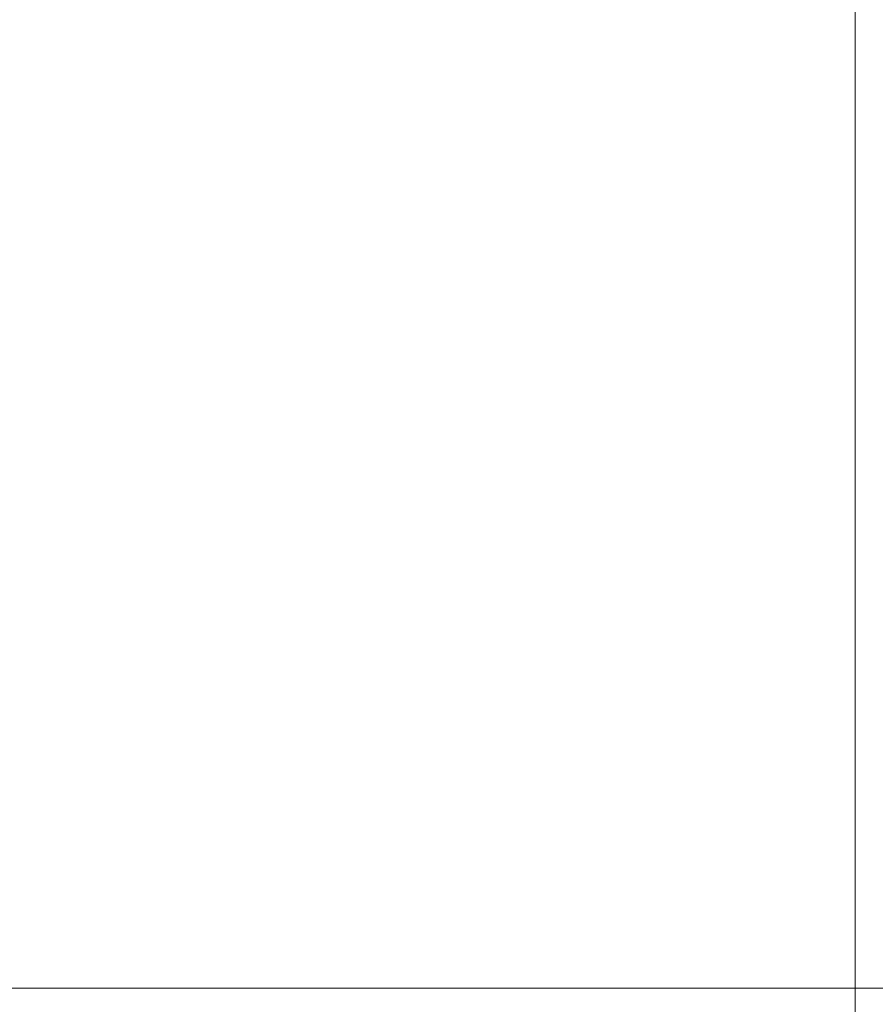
# Model space of a CAD drawing. Header units: centimetres. Extents: x -26 to 27.3, y -25.9 to -24.1.
# Tile 161 of 224: x 9.4637 to 9.483, y -24.1603 to -24.1381. Entities that reach past the tile are written whole.
import ezdxf

# ---------------------------------------------------------------- set-up
doc = ezdxf.new("R2010")
doc.units = ezdxf.units.CM
doc.header["$LTSCALE"] = 2.54
doc.layers.add('Lucido design-1', color=7, linetype='Continuous')

# ---------------------------------------------------------------- blocks, each defined once
blk = doc.blocks.new('Gruppo-7-1')
at = {"color": 7, "linetype": 'Continuous', "lineweight": 9}
for points, invisible_edges in [([(9.480337, -24.134267, 1181.62609), (9.481427, -24.134198, 1181.62609), (9.481592, -24.138098, 1181.625134), (9.480668, -24.138156, 1181.625134)], 15), ([(9.481427, -24.134198, 1181.62609), (9.482518, -24.134175, 1181.62609), (9.482518, -24.138078, 1181.625134), (9.481592, -24.138098, 1181.625134)], 13), ([(9.482518, -24.138078, 1181.625134), (9.482518, -24.134175, 1181.62609), (27.182518, -24.134175, 1181.62609), (27.182518, -24.138078, 1181.625134)], 10), ([(9.478172, -24.134544, 1181.62609), (9.479252, -24.134383, 1181.62609), (9.479748, -24.138255, 1181.625134), (9.478832, -24.138392, 1181.625134)], 15), ([(9.479252, -24.134383, 1181.62609), (9.480337, -24.134267, 1181.62609), (9.480668, -24.138156, 1181.625134), (9.479748, -24.138255, 1181.625134)], 15), ([(9.477101, -24.134752, 1181.62609), (9.478172, -24.134544, 1181.62609), (9.478832, -24.138392, 1181.625134), (9.477923, -24.138567, 1181.625134)], 15), ([(-25.917482, -24.134724, 1182.419509), (-25.917482, -24.138247, 1182.420345), (27.182518, -24.138247, 1182.420345), (27.182518, -24.134724, 1182.419509)], 10), ([(9.465954, -24.135381, 1181.627202), (9.467009, -24.1347, 1181.627202), (9.469036, -24.137992, 1181.62609), (9.468119, -24.138584, 1181.62609)], 15), ([(9.476039, -24.135004, 1181.62609), (9.477101, -24.134752, 1181.62609), (9.477923, -24.138567, 1181.625134), (9.477022, -24.138782, 1181.625134)], 15), ([(9.474988, -24.135302, 1181.62609), (9.476039, -24.135004, 1181.62609), (9.477022, -24.138782, 1181.625134), (9.476131, -24.139034, 1181.625134)], 15), ([(9.473952, -24.135643, 1181.62609), (9.474988, -24.135302, 1181.62609), (9.476131, -24.139034, 1181.625134), (9.475252, -24.139324, 1181.625134)], 15), ([(9.464929, -24.136106, 1181.627202), (9.465954, -24.135381, 1181.627202), (9.468119, -24.138584, 1181.62609), (9.467228, -24.139214, 1181.62609)], 15), ([(9.472931, -24.136029, 1181.62609), (9.473952, -24.135643, 1181.62609), (9.475252, -24.139324, 1181.625134), (9.474386, -24.139651, 1181.625134)], 15), ([(9.463935, -24.136874, 1181.627202), (9.464929, -24.136106, 1181.627202), (9.467228, -24.139214, 1181.62609), (9.466364, -24.139882, 1181.62609)], 15), ([(9.471927, -24.136457, 1181.62609), (9.472931, -24.136029, 1181.62609), (9.474386, -24.139651, 1181.625134), (9.473534, -24.140014, 1181.625134)], 15), ([(9.470942, -24.136928, 1181.62609), (9.471927, -24.136457, 1181.62609), (9.473534, -24.140014, 1181.625134), (9.472699, -24.140413, 1181.625134)], 15), ([(9.462975, -24.137683, 1181.627202), (9.463935, -24.136874, 1181.627202), (9.466364, -24.139882, 1181.62609), (9.46553, -24.140586, 1181.62609)], 15), ([(9.469978, -24.13744, 1181.62609), (9.470942, -24.136928, 1181.62609), (9.472699, -24.140413, 1181.625134), (9.471881, -24.140847, 1181.625134)], 15), ([(9.469036, -24.137992, 1181.62609), (9.469978, -24.13744, 1181.62609), (9.471881, -24.140847, 1181.625134), (9.471083, -24.141316, 1181.625134)], 15), ([(9.46205, -24.138533, 1181.627202), (9.462975, -24.137683, 1181.627202), (9.46553, -24.140586, 1181.62609), (9.464726, -24.141324, 1181.62609)], 15), ([(9.468119, -24.138584, 1181.62609), (9.469036, -24.137992, 1181.62609), (9.471083, -24.141316, 1181.625134), (9.470305, -24.141818, 1181.625134)], 15), ([(9.479748, -24.138255, 1181.625134), (9.480668, -24.138156, 1181.625134), (9.481002, -24.142076, 1181.624338), (9.480247, -24.142156, 1181.624338)], 15), ([(9.480668, -24.138156, 1181.625134), (9.481592, -24.138098, 1181.625134), (9.481759, -24.142028, 1181.624338), (9.481002, -24.142076, 1181.624338)], 15), ([(9.481592, -24.138098, 1181.625134), (9.482518, -24.138078, 1181.625134), (9.482518, -24.138245, 1181.625101)], 9), ([(9.482518, -24.138245, 1181.625101), (9.482518, -24.142011, 1181.624338), (9.481759, -24.142028, 1181.624338), (9.481592, -24.138098, 1181.625134)], 14), ([(27.182518, -24.138078, 1181.625134), (27.182518, -24.138245, 1181.625101), (9.482518, -24.138245, 1181.625101), (9.482518, -24.138078, 1181.625134)], 10), ([(27.182518, -24.138899, 1182.4205), (27.182518, -24.138247, 1182.420345), (-25.917482, -24.138247, 1182.420345), (-25.917482, -24.138899, 1182.4205)], 10), ([(9.477923, -24.138567, 1181.625134), (9.478832, -24.138392, 1181.625134), (9.479497, -24.142269, 1181.624338), (9.478752, -24.142413, 1181.624338)], 15), ([(9.478832, -24.138392, 1181.625134), (9.479748, -24.138255, 1181.625134), (9.480247, -24.142156, 1181.624338), (9.479497, -24.142269, 1181.624338)], 15), ([(9.482518, -24.142011, 1181.624338), (9.482518, -24.138245, 1181.625101), (27.182518, -24.138245, 1181.625101), (27.182518, -24.142011, 1181.624338)], 10), ([(9.461162, -24.13942, 1181.627202), (9.46205, -24.138533, 1181.627202), (9.464726, -24.141324, 1181.62609), (9.463954, -24.142096, 1181.62609)], 15), ([(9.467228, -24.139214, 1181.62609), (9.468119, -24.138584, 1181.62609), (9.470305, -24.141818, 1181.625134), (9.469549, -24.142353, 1181.625134)], 15), ([(9.477022, -24.138782, 1181.625134), (9.477923, -24.138567, 1181.625134), (9.478752, -24.142413, 1181.624338), (9.478013, -24.142588, 1181.624338)], 15), ([(9.476131, -24.139034, 1181.625134), (9.477022, -24.138782, 1181.625134), (9.478013, -24.142588, 1181.624338), (9.477283, -24.142795, 1181.624338)], 15), ([(-25.917482, -24.138899, 1182.4205), (-25.917482, -24.142525, 1182.421197), (27.182518, -24.142525, 1182.421197), (27.182518, -24.138899, 1182.4205)], 10), ([(9.475252, -24.139324, 1181.625134), (9.476131, -24.139034, 1181.625134), (9.477283, -24.142795, 1181.624338), (9.476563, -24.143033, 1181.624338)], 15), ([(9.466364, -24.139882, 1181.62609), (9.467228, -24.139214, 1181.62609), (9.469549, -24.142353, 1181.625134), (9.468816, -24.142919, 1181.625134)], 15), ([(9.474386, -24.139651, 1181.625134), (9.475252, -24.139324, 1181.625134), (9.476563, -24.143033, 1181.624338), (9.475853, -24.143301, 1181.624338)], 15), ([(9.460313, -24.140345, 1181.627202), (9.461162, -24.13942, 1181.627202), (9.463954, -24.142096, 1181.62609), (9.463216, -24.1429, 1181.62609)], 15), ([(9.473534, -24.140014, 1181.625134), (9.474386, -24.139651, 1181.625134), (9.475853, -24.143301, 1181.624338), (9.475155, -24.143598, 1181.624338)], 15), ([(9.46553, -24.140586, 1181.62609), (9.466364, -24.139882, 1181.62609), (9.468816, -24.142919, 1181.625134), (9.468109, -24.143516, 1181.625134)], 15), ([(9.472699, -24.140413, 1181.625134), (9.473534, -24.140014, 1181.625134), (9.475155, -24.143598, 1181.624338), (9.47447, -24.143926, 1181.624338)], 15), ([(9.471881, -24.140847, 1181.625134), (9.472699, -24.140413, 1181.625134), (9.47447, -24.143926, 1181.624338), (9.4738, -24.144282, 1181.624338)], 15), ([(9.464726, -24.141324, 1181.62609), (9.46553, -24.140586, 1181.62609), (9.468109, -24.143516, 1181.625134), (9.467427, -24.144142, 1181.625134)], 15), ([(9.471083, -24.141316, 1181.625134), (9.471881, -24.140847, 1181.625134), (9.4738, -24.144282, 1181.624338), (9.473145, -24.144666, 1181.624338)], 15), ([(9.463954, -24.142096, 1181.62609), (9.464726, -24.141324, 1181.62609), (9.467427, -24.144142, 1181.625134), (9.466772, -24.144797, 1181.625134)], 15), ([(9.470305, -24.141818, 1181.625134), (9.471083, -24.141316, 1181.625134), (9.473145, -24.144666, 1181.624338), (9.472508, -24.145077, 1181.624338)], 15), ([(9.469549, -24.142353, 1181.625134), (9.470305, -24.141818, 1181.625134), (9.472508, -24.145077, 1181.624338), (9.471888, -24.145515, 1181.624338)], 15), ([(9.463216, -24.1429, 1181.62609), (9.463954, -24.142096, 1181.62609), (9.466772, -24.144797, 1181.625134), (9.466146, -24.145479, 1181.625134)], 15), ([(9.479497, -24.142269, 1181.624338), (9.480247, -24.142156, 1181.624338), (9.48075, -24.146081, 1181.623701), (9.480166, -24.146169, 1181.623701)], 15), ([(9.480247, -24.142156, 1181.624338), (9.481002, -24.142076, 1181.624338), (9.481338, -24.146019, 1181.623701), (9.48075, -24.146081, 1181.623701)], 15), ([(9.481002, -24.142076, 1181.624338), (9.481759, -24.142028, 1181.624338), (9.481927, -24.145981, 1181.623701), (9.481338, -24.146019, 1181.623701)], 15), ([(9.481759, -24.142028, 1181.624338), (9.482518, -24.142011, 1181.624338), (9.482518, -24.142525, 1181.624255)], 9), ([(9.482518, -24.142525, 1181.624255), (9.482518, -24.145969, 1181.623701), (9.481927, -24.145981, 1181.623701), (9.481759, -24.142028, 1181.624338)], 14), ([(27.182518, -24.142011, 1181.624338), (27.182518, -24.142525, 1181.624255), (9.482518, -24.142525, 1181.624255), (9.482518, -24.142011, 1181.624338)], 10), ([(9.468816, -24.142919, 1181.625134), (9.469549, -24.142353, 1181.625134), (9.471888, -24.145515, 1181.624338), (9.471288, -24.145979, 1181.624338)], 15), ([(9.478013, -24.142588, 1181.624338), (9.478752, -24.142413, 1181.624338), (9.479585, -24.146281, 1181.623701), (9.479011, -24.146418, 1181.623701)], 15), ([(9.478752, -24.142413, 1181.624338), (9.479497, -24.142269, 1181.624338), (9.480166, -24.146169, 1181.623701), (9.479585, -24.146281, 1181.623701)], 15), ([(27.182518, -24.14312, 1182.421311), (27.182518, -24.142525, 1182.421197), (-25.917482, -24.142525, 1182.421197), (-25.917482, -24.14312, 1182.421311)], 10), ([(9.477283, -24.142795, 1181.624338), (9.478013, -24.142588, 1181.624338), (9.479011, -24.146418, 1181.623701), (9.478442, -24.146579, 1181.623701)], 15), ([(9.482518, -24.145969, 1181.623701), (9.482518, -24.142525, 1181.624255), (27.182518, -24.142525, 1181.624255), (27.182518, -24.145969, 1181.623701)], 10), ([(9.476563, -24.143033, 1181.624338), (9.477283, -24.142795, 1181.624338), (9.478442, -24.146579, 1181.623701), (9.477881, -24.146764, 1181.623701)], 15), ([(9.462512, -24.143734, 1181.62609), (9.463216, -24.1429, 1181.62609), (9.466146, -24.145479, 1181.625134), (9.465549, -24.146186, 1181.625134)], 15), ([(9.468109, -24.143516, 1181.625134), (9.468816, -24.142919, 1181.625134), (9.471288, -24.145979, 1181.624338), (9.470707, -24.146469, 1181.624338)], 15), ([(9.475853, -24.143301, 1181.624338), (9.476563, -24.143033, 1181.624338), (9.477881, -24.146764, 1181.623701), (9.477328, -24.146972, 1181.623701)], 15), ([(-25.917482, -24.14312, 1182.421311), (-25.917482, -24.146837, 1182.421861), (27.182518, -24.146837, 1182.421861), (27.182518, -24.14312, 1182.421311)], 10), ([(9.475155, -24.143598, 1181.624338), (9.475853, -24.143301, 1181.624338), (9.477328, -24.146972, 1181.623701), (9.476785, -24.147204, 1181.623701)], 15), ([(9.467427, -24.144142, 1181.625134), (9.468109, -24.143516, 1181.625134), (9.470707, -24.146469, 1181.624338), (9.470148, -24.146982, 1181.624338)], 15), ([(9.461844, -24.144598, 1181.62609), (9.462512, -24.143734, 1181.62609), (9.465549, -24.146186, 1181.625134), (9.464983, -24.146919, 1181.625134)], 15), ([(9.47447, -24.143926, 1181.624338), (9.475155, -24.143598, 1181.624338), (9.476785, -24.147204, 1181.623701), (9.476251, -24.147459, 1181.623701)], 15), ([(9.4738, -24.144282, 1181.624338), (9.47447, -24.143926, 1181.624338), (9.476251, -24.147459, 1181.623701), (9.47573, -24.147736, 1181.623701)], 15), ([(9.466772, -24.144797, 1181.625134), (9.467427, -24.144142, 1181.625134), (9.470148, -24.146982, 1181.624338), (9.469612, -24.147519, 1181.624338)], 15), ([(9.473145, -24.144666, 1181.624338), (9.4738, -24.144282, 1181.624338), (9.47573, -24.147736, 1181.623701), (9.47522, -24.148035, 1181.623701)], 15), ([(9.461214, -24.145489, 1181.62609), (9.461844, -24.144598, 1181.62609), (9.464983, -24.146919, 1181.625134), (9.464448, -24.147675, 1181.625134)], 15), ([(9.466146, -24.145479, 1181.625134), (9.466772, -24.144797, 1181.625134), (9.469612, -24.147519, 1181.624338), (9.469099, -24.148077, 1181.624338)], 15), ([(9.472508, -24.145077, 1181.624338), (9.473145, -24.144666, 1181.624338), (9.47522, -24.148035, 1181.623701), (9.474723, -24.148356, 1181.623701)], 15), ([(9.471888, -24.145515, 1181.624338), (9.472508, -24.145077, 1181.624338), (9.474723, -24.148356, 1181.623701), (9.474241, -24.148697, 1181.623701)], 15), ([(9.460622, -24.146406, 1181.62609), (9.461214, -24.145489, 1181.62609), (9.464448, -24.147675, 1181.625134), (9.463946, -24.148453, 1181.625134)], 15), ([(9.465549, -24.146186, 1181.625134), (9.466146, -24.145479, 1181.625134), (9.469099, -24.148077, 1181.624338), (9.468609, -24.148658, 1181.624338)], 15), ([(9.471288, -24.145979, 1181.624338), (9.471888, -24.145515, 1181.624338), (9.474241, -24.148697, 1181.623701), (9.473774, -24.149058, 1181.623701)], 15), ([(9.470707, -24.146469, 1181.624338), (9.471288, -24.145979, 1181.624338), (9.473774, -24.149058, 1181.623701), (9.473322, -24.149439, 1181.623701)], 15), ([(9.481338, -24.146019, 1181.623701), (9.481927, -24.145981, 1181.623701), (9.482096, -24.149952, 1181.623223), (9.481675, -24.149979, 1181.623223)], 15), ([(9.481927, -24.145981, 1181.623701), (9.482518, -24.145969, 1181.623701), (9.482518, -24.146837, 1181.623596)], 9), ([(9.482518, -24.146837, 1181.623596), (9.482518, -24.149943, 1181.623223), (9.482096, -24.149952, 1181.623223), (9.481927, -24.145981, 1181.623701)], 14), ([(27.182518, -24.145969, 1181.623701), (27.182518, -24.146837, 1181.623596), (9.482518, -24.146837, 1181.623596), (9.482518, -24.145969, 1181.623701)], 10), ([(9.464983, -24.146919, 1181.625134), (9.465549, -24.146186, 1181.625134), (9.468609, -24.148658, 1181.624338), (9.468145, -24.149258, 1181.624338)], 15), ([(9.479585, -24.146281, 1181.623701), (9.480166, -24.146169, 1181.623701), (9.480837, -24.150086, 1181.623223), (9.480423, -24.150166, 1181.623223)], 15), ([(9.480166, -24.146169, 1181.623701), (9.48075, -24.146081, 1181.623701), (9.481255, -24.150023, 1181.623223), (9.480837, -24.150086, 1181.623223)], 15), ([(9.48075, -24.146081, 1181.623701), (9.481338, -24.146019, 1181.623701), (9.481675, -24.149979, 1181.623223), (9.481255, -24.150023, 1181.623223)], 15), ([(9.46007, -24.147348, 1181.62609), (9.460622, -24.146406, 1181.62609), (9.463946, -24.148453, 1181.625134), (9.463477, -24.149251, 1181.625134)], 15), ([(9.478442, -24.146579, 1181.623701), (9.479011, -24.146418, 1181.623701), (9.480012, -24.150264, 1181.623223), (9.479606, -24.150379, 1181.623223)], 15), ([(9.479011, -24.146418, 1181.623701), (9.479585, -24.146281, 1181.623701), (9.480423, -24.150166, 1181.623223), (9.480012, -24.150264, 1181.623223)], 15), ([(9.470148, -24.146982, 1181.624338), (9.470707, -24.146469, 1181.624338), (9.473322, -24.149439, 1181.623701), (9.472887, -24.149839, 1181.623701)], 15), ([(9.477881, -24.146764, 1181.623701), (9.478442, -24.146579, 1181.623701), (9.479606, -24.150379, 1181.623223), (9.479205, -24.150511, 1181.623223)], 15), ([(27.182518, -24.147379, 1182.421942), (27.182518, -24.146837, 1182.421861), (-25.917482, -24.146837, 1182.421861), (-25.917482, -24.147379, 1182.421942)], 10), ([(9.477328, -24.146972, 1181.623701), (9.477881, -24.146764, 1181.623701), (9.479205, -24.150511, 1181.623223), (9.47881, -24.15066, 1181.623223)], 15), ([(9.482518, -24.149943, 1181.623223), (9.482518, -24.146837, 1181.623596), (27.182518, -24.146837, 1181.623596), (27.182518, -24.149943, 1181.623223)], 10), ([(9.464448, -24.147675, 1181.625134), (9.464983, -24.146919, 1181.625134), (9.468145, -24.149258, 1181.624338), (9.467707, -24.149878, 1181.624338)], 15), ([(9.469612, -24.147519, 1181.624338), (9.470148, -24.146982, 1181.624338), (9.472887, -24.149839, 1181.623701), (9.472469, -24.150257, 1181.623701)], 15), ([(9.476785, -24.147204, 1181.623701), (9.477328, -24.146972, 1181.623701), (9.47881, -24.15066, 1181.623223), (9.478422, -24.150826, 1181.623223)], 15), ([(9.476251, -24.147459, 1181.623701), (9.476785, -24.147204, 1181.623701), (9.478422, -24.150826, 1181.623223), (9.478041, -24.151008, 1181.623223)], 15), ([(-25.917482, -24.147379, 1182.421942), (-25.917482, -24.151173, 1182.422337), (27.182518, -24.151173, 1182.422337), (27.182518, -24.147379, 1182.421942)], 10), ([(9.469099, -24.148077, 1181.624338), (9.469612, -24.147519, 1181.624338), (9.472469, -24.150257, 1181.623701), (9.472069, -24.150692, 1181.623701)], 15), ([(9.47573, -24.147736, 1181.623701), (9.476251, -24.147459, 1181.623701), (9.478041, -24.151008, 1181.623223), (9.477668, -24.151206, 1181.623223)], 15), ([(9.463946, -24.148453, 1181.625134), (9.464448, -24.147675, 1181.625134), (9.467707, -24.149878, 1181.624338), (9.467296, -24.150515, 1181.624338)], 15), ([(9.47522, -24.148035, 1181.623701), (9.47573, -24.147736, 1181.623701), (9.477668, -24.151206, 1181.623223), (9.477304, -24.151419, 1181.623223)], 15), ([(9.468609, -24.148658, 1181.624338), (9.469099, -24.148077, 1181.624338), (9.472069, -24.150692, 1181.623701), (9.471688, -24.151144, 1181.623701)], 15), ([(9.474723, -24.148356, 1181.623701), (9.47522, -24.148035, 1181.623701), (9.477304, -24.151419, 1181.623223), (9.476949, -24.151648, 1181.623223)], 15), ([(9.474241, -24.148697, 1181.623701), (9.474723, -24.148356, 1181.623701), (9.476949, -24.151648, 1181.623223), (9.476604, -24.151892, 1181.623223)], 15), ([(9.463477, -24.149251, 1181.625134), (9.463946, -24.148453, 1181.625134), (9.467296, -24.150515, 1181.624338), (9.466912, -24.15117, 1181.624338)], 15), ([(9.468145, -24.149258, 1181.624338), (9.468609, -24.148658, 1181.624338), (9.471688, -24.151144, 1181.623701), (9.471327, -24.151611, 1181.623701)], 15), ([(9.473774, -24.149058, 1181.623701), (9.474241, -24.148697, 1181.623701), (9.476604, -24.151892, 1181.623223), (9.47627, -24.15215, 1181.623223)], 15), ([(9.473322, -24.149439, 1181.623701), (9.473774, -24.149058, 1181.623701), (9.47627, -24.15215, 1181.623223), (9.475947, -24.152422, 1181.623223)], 15), ([(9.463043, -24.150069, 1181.625134), (9.463477, -24.149251, 1181.625134), (9.466912, -24.15117, 1181.624338), (9.466556, -24.15184, 1181.624338)], 15), ([(9.467707, -24.149878, 1181.624338), (9.468145, -24.149258, 1181.624338), (9.471327, -24.151611, 1181.623701), (9.470986, -24.152094, 1181.623701)], 15), ([(9.472887, -24.149839, 1181.623701), (9.473322, -24.149439, 1181.623701), (9.475947, -24.152422, 1181.623223), (9.475637, -24.152708, 1181.623223)], 15), ([(9.467296, -24.150515, 1181.624338), (9.467707, -24.149878, 1181.624338), (9.470986, -24.152094, 1181.623701), (9.470665, -24.15259, 1181.623701)], 15), ([(9.472469, -24.150257, 1181.623701), (9.472887, -24.149839, 1181.623701), (9.475637, -24.152708, 1181.623223), (9.475338, -24.153007, 1181.623223)], 15), ([(9.481255, -24.150023, 1181.623223), (9.481675, -24.149979, 1181.623223), (9.482012, -24.153949, 1181.622905), (9.481761, -24.153976, 1181.622905)], 15), ([(9.481675, -24.149979, 1181.623223), (9.482096, -24.149952, 1181.623223), (9.482265, -24.153933, 1181.622905), (9.482012, -24.153949, 1181.622905)], 15), ([(9.482096, -24.149952, 1181.623223), (9.482518, -24.149943, 1181.623223), (9.482518, -24.151174, 1181.623125)], 9), ([(9.482518, -24.151174, 1181.623125), (9.482518, -24.153927, 1181.622905), (9.482265, -24.153933, 1181.622905), (9.482096, -24.149952, 1181.623223)], 14), ([(27.182518, -24.149943, 1181.623223), (27.182518, -24.151174, 1181.623125), (9.482518, -24.151174, 1181.623125), (9.482518, -24.149943, 1181.623223)], 10), ([(9.462644, -24.150904, 1181.625134), (9.463043, -24.150069, 1181.625134), (9.466556, -24.15184, 1181.624338), (9.466228, -24.152525, 1181.624338)], 15), ([(9.480012, -24.150264, 1181.623223), (9.480423, -24.150166, 1181.623223), (9.481262, -24.154061, 1181.622905), (9.481016, -24.15412, 1181.622905)], 15), ([(9.480423, -24.150166, 1181.623223), (9.480837, -24.150086, 1181.623223), (9.481511, -24.154013, 1181.622905), (9.481262, -24.154061, 1181.622905)], 15), ([(9.480837, -24.150086, 1181.623223), (9.481255, -24.150023, 1181.623223), (9.481761, -24.153976, 1181.622905), (9.481511, -24.154013, 1181.622905)], 15), ([(9.472069, -24.150692, 1181.623701), (9.472469, -24.150257, 1181.623701), (9.475338, -24.153007, 1181.623223), (9.475052, -24.153318, 1181.623223)], 15), ([(9.479205, -24.150511, 1181.623223), (9.479606, -24.150379, 1181.623223), (9.480773, -24.154189, 1181.622905), (9.480532, -24.154268, 1181.622905)], 15), ([(9.479606, -24.150379, 1181.623223), (9.480012, -24.150264, 1181.623223), (9.481016, -24.15412, 1181.622905), (9.480773, -24.154189, 1181.622905)], 15), ([(9.466912, -24.15117, 1181.624338), (9.467296, -24.150515, 1181.624338), (9.470665, -24.15259, 1181.623701), (9.470366, -24.1531, 1181.623701)], 15), ([(9.47881, -24.15066, 1181.623223), (9.479205, -24.150511, 1181.623223), (9.480532, -24.154268, 1181.622905), (9.480296, -24.154357, 1181.622905)], 15), ([(9.471688, -24.151144, 1181.623701), (9.472069, -24.150692, 1181.623701), (9.475052, -24.153318, 1181.623223), (9.47478, -24.15364, 1181.623223)], 15), ([(9.478041, -24.151008, 1181.623223), (9.478422, -24.150826, 1181.623223), (9.480063, -24.154457, 1181.622905), (9.479834, -24.154566, 1181.622905)], 15), ([(9.478422, -24.150826, 1181.623223), (9.47881, -24.15066, 1181.623223), (9.480296, -24.154357, 1181.622905), (9.480063, -24.154457, 1181.622905)], 15), ([(9.462281, -24.151756, 1181.625134), (9.462644, -24.150904, 1181.625134), (9.466228, -24.152525, 1181.624338), (9.465931, -24.153223, 1181.624338)], 15), ([(9.477668, -24.151206, 1181.623223), (9.478041, -24.151008, 1181.623223), (9.479834, -24.154566, 1181.622905), (9.479611, -24.154684, 1181.622905)], 15), ([(27.182518, -24.151669, 1182.422389), (27.182518, -24.151173, 1182.422337), (-25.917482, -24.151173, 1182.422337), (-25.917482, -24.151669, 1182.422389)], 10), ([(9.466556, -24.15184, 1181.624338), (9.466912, -24.15117, 1181.624338), (9.470366, -24.1531, 1181.623701), (9.470089, -24.153621, 1181.623701)], 15), ([(9.471327, -24.151611, 1181.623701), (9.471688, -24.151144, 1181.623701), (9.47478, -24.15364, 1181.623223), (9.474522, -24.153974, 1181.623223)], 15), ([(9.477304, -24.151419, 1181.623223), (9.477668, -24.151206, 1181.623223), (9.479611, -24.154684, 1181.622905), (9.479393, -24.154812, 1181.622905)], 15), ([(9.482518, -24.153927, 1181.622905), (9.482518, -24.151174, 1181.623125), (27.182518, -24.151174, 1181.623125), (27.182518, -24.153927, 1181.622905)], 10), ([(9.476949, -24.151648, 1181.623223), (9.477304, -24.151419, 1181.623223), (9.479393, -24.154812, 1181.622905), (9.47918, -24.15495, 1181.622905)], 15), ([(-25.917482, -24.151669, 1182.422389), (-25.917482, -24.155527, 1182.422623), (27.182518, -24.155527, 1182.422623), (27.182518, -24.151669, 1182.422389)], 10), ([(9.470986, -24.152094, 1181.623701), (9.471327, -24.151611, 1181.623701), (9.474522, -24.153974, 1181.623223), (9.474278, -24.154319, 1181.623223)], 15), ([(9.476604, -24.151892, 1181.623223), (9.476949, -24.151648, 1181.623223), (9.47918, -24.15495, 1181.622905), (9.478974, -24.155096, 1181.622905)], 15), ([(9.461954, -24.152622, 1181.625134), (9.462281, -24.151756, 1181.625134), (9.465931, -24.153223, 1181.624338), (9.465663, -24.153933, 1181.624338)], 15), ([(9.466228, -24.152525, 1181.624338), (9.466556, -24.15184, 1181.624338), (9.470089, -24.153621, 1181.623701), (9.469834, -24.154155, 1181.623701)], 15), ([(9.47627, -24.15215, 1181.623223), (9.476604, -24.151892, 1181.623223), (9.478974, -24.155096, 1181.622905), (9.478773, -24.155251, 1181.622905)], 15), ([(9.470665, -24.15259, 1181.623701), (9.470986, -24.152094, 1181.623701), (9.474278, -24.154319, 1181.623223), (9.474049, -24.154674, 1181.623223)], 15), ([(9.475947, -24.152422, 1181.623223), (9.47627, -24.15215, 1181.623223), (9.478773, -24.155251, 1181.622905), (9.47858, -24.155414, 1181.622905)], 15), ([(9.461664, -24.153502, 1181.625134), (9.461954, -24.152622, 1181.625134), (9.465663, -24.153933, 1181.624338), (9.465425, -24.154653, 1181.624338)], 15), ([(9.465931, -24.153223, 1181.624338), (9.466228, -24.152525, 1181.624338), (9.469834, -24.154155, 1181.623701), (9.469602, -24.154698, 1181.623701)], 15), ([(9.470366, -24.1531, 1181.623701), (9.470665, -24.15259, 1181.623701), (9.474049, -24.154674, 1181.623223), (9.473836, -24.155038, 1181.623223)], 15), ([(9.475637, -24.152708, 1181.623223), (9.475947, -24.152422, 1181.623223), (9.47858, -24.155414, 1181.622905), (9.478394, -24.155585, 1181.622905)], 15), ([(9.475338, -24.153007, 1181.623223), (9.475637, -24.152708, 1181.623223), (9.478394, -24.155585, 1181.622905), (9.478215, -24.155764, 1181.622905)], 15), ([(9.475052, -24.153318, 1181.623223), (9.475338, -24.153007, 1181.623223), (9.478215, -24.155764, 1181.622905), (9.478044, -24.15595, 1181.622905)], 15), ([(9.465663, -24.153933, 1181.624338), (9.465931, -24.153223, 1181.624338), (9.469602, -24.154698, 1181.623701), (9.469394, -24.155251, 1181.623701)], 15), ([(9.470089, -24.153621, 1181.623701), (9.470366, -24.1531, 1181.623701), (9.473836, -24.155038, 1181.623223), (9.473638, -24.155411, 1181.623223)], 15), ([(9.461412, -24.154392, 1181.625134), (9.461664, -24.153502, 1181.625134), (9.465425, -24.154653, 1181.624338), (9.465218, -24.155384, 1181.624338)], 15), ([(9.47478, -24.15364, 1181.623223), (9.475052, -24.153318, 1181.623223), (9.478044, -24.15595, 1181.622905), (9.47788, -24.156143, 1181.622905)], 15), ([(9.469834, -24.154155, 1181.623701), (9.470089, -24.153621, 1181.623701), (9.473638, -24.155411, 1181.623223), (9.473456, -24.155792, 1181.623223)], 15), ([(9.474522, -24.153974, 1181.623223), (9.47478, -24.15364, 1181.623223), (9.47788, -24.156143, 1181.622905), (9.477726, -24.156344, 1181.622905)], 15), ([(9.465425, -24.154653, 1181.624338), (9.465663, -24.153933, 1181.624338), (9.469394, -24.155251, 1181.623701), (9.469209, -24.155812, 1181.623701)], 15), ([(9.481761, -24.153976, 1181.622905), (9.482012, -24.153949, 1181.622905), (9.482351, -24.157923, 1181.622747), (9.482267, -24.157932, 1181.622747)], 15), ([(9.482012, -24.153949, 1181.622905), (9.482265, -24.153933, 1181.622905), (9.482434, -24.157918, 1181.622747), (9.482351, -24.157923, 1181.622747)], 15), ([(9.482265, -24.153933, 1181.622905), (9.482518, -24.153927, 1181.622905), (9.482518, -24.155527, 1181.622841)], 9), ([(9.482518, -24.155527, 1181.622841), (9.482518, -24.157916, 1181.622747), (9.482434, -24.157918, 1181.622747), (9.482265, -24.153933, 1181.622905)], 14), ([(27.182518, -24.153927, 1181.622905), (27.182518, -24.155527, 1181.622841), (9.482518, -24.155527, 1181.622841), (9.482518, -24.153927, 1181.622905)], 10), ([(9.469602, -24.154698, 1181.623701), (9.469834, -24.154155, 1181.623701), (9.473456, -24.155792, 1181.623223), (9.47329, -24.15618, 1181.623223)], 15), ([(9.474278, -24.154319, 1181.623223), (9.474522, -24.153974, 1181.623223), (9.477726, -24.156344, 1181.622905), (9.47758, -24.15655, 1181.622905)], 15), ([(9.480532, -24.154268, 1181.622905), (9.480773, -24.154189, 1181.622905), (9.48194, -24.158002, 1181.622747), (9.481861, -24.158029, 1181.622747)], 15), ([(9.480773, -24.154189, 1181.622905), (9.481016, -24.15412, 1181.622905), (9.482021, -24.15798, 1181.622747), (9.48194, -24.158002, 1181.622747)], 15), ([(9.481016, -24.15412, 1181.622905), (9.481262, -24.154061, 1181.622905), (9.482102, -24.15796, 1181.622747), (9.482021, -24.15798, 1181.622747)], 15), ([(9.481262, -24.154061, 1181.622905), (9.481511, -24.154013, 1181.622905), (9.482185, -24.157944, 1181.622747), (9.482102, -24.15796, 1181.622747)], 15), ([(9.481511, -24.154013, 1181.622905), (9.481761, -24.153976, 1181.622905), (9.482267, -24.157932, 1181.622747), (9.482185, -24.157944, 1181.622747)], 15), ([(9.461197, -24.155293, 1181.625134), (9.461412, -24.154392, 1181.625134), (9.465218, -24.155384, 1181.624338), (9.465043, -24.156122, 1181.624338)], 15), ([(9.474049, -24.154674, 1181.623223), (9.474278, -24.154319, 1181.623223), (9.47758, -24.15655, 1181.622905), (9.477442, -24.156763, 1181.622905)], 15), ([(9.480063, -24.154457, 1181.622905), (9.480296, -24.154357, 1181.622905), (9.481783, -24.158058, 1181.622747), (9.481706, -24.158091, 1181.622747)], 15), ([(9.480296, -24.154357, 1181.622905), (9.480532, -24.154268, 1181.622905), (9.481861, -24.158029, 1181.622747), (9.481783, -24.158058, 1181.622747)], 15), ([(9.479611, -24.154684, 1181.622905), (9.479834, -24.154566, 1181.622905), (9.48163, -24.158127, 1181.622747), (9.481556, -24.158166, 1181.622747)], 15), ([(9.479834, -24.154566, 1181.622905), (9.480063, -24.154457, 1181.622905), (9.481706, -24.158091, 1181.622747), (9.48163, -24.158127, 1181.622747)], 15), ([(9.465218, -24.155384, 1181.624338), (9.465425, -24.154653, 1181.624338), (9.469209, -24.155812, 1181.623701), (9.469048, -24.156381, 1181.623701)], 15), ([(9.469394, -24.155251, 1181.623701), (9.469602, -24.154698, 1181.623701), (9.47329, -24.15618, 1181.623223), (9.473141, -24.156575, 1181.623223)], 15), ([(9.473836, -24.155038, 1181.623223), (9.474049, -24.154674, 1181.623223), (9.477442, -24.156763, 1181.622905), (9.477314, -24.156981, 1181.622905)], 15), ([(9.47918, -24.15495, 1181.622905), (9.479393, -24.154812, 1181.622905), (9.481484, -24.158209, 1181.622747), (9.481414, -24.158254, 1181.622747)], 15), ([(9.479393, -24.154812, 1181.622905), (9.479611, -24.154684, 1181.622905), (9.481556, -24.158166, 1181.622747), (9.481484, -24.158209, 1181.622747)], 15), ([(9.473638, -24.155411, 1181.623223), (9.473836, -24.155038, 1181.623223), (9.477314, -24.156981, 1181.622905), (9.477196, -24.157205, 1181.622905)], 15), ([(9.478974, -24.155096, 1181.622905), (9.47918, -24.15495, 1181.622905), (9.481414, -24.158254, 1181.622747), (9.481345, -24.158302, 1181.622747)], 15), ([(9.461022, -24.156202, 1181.625134), (9.461197, -24.155293, 1181.625134), (9.465043, -24.156122, 1181.624338), (9.464899, -24.156867, 1181.624338)], 15), ([(9.469209, -24.155812, 1181.623701), (9.469394, -24.155251, 1181.623701), (9.473141, -24.156575, 1181.623223), (9.473009, -24.156976, 1181.623223)], 15), ([(9.47858, -24.155414, 1181.622905), (9.478773, -24.155251, 1181.622905), (9.481279, -24.158354, 1181.622747), (9.481215, -24.158408, 1181.622747)], 15), ([(9.478773, -24.155251, 1181.622905), (9.478974, -24.155096, 1181.622905), (9.481345, -24.158302, 1181.622747), (9.481279, -24.158354, 1181.622747)], 15), ([(9.465043, -24.156122, 1181.624338), (9.465218, -24.155384, 1181.624338), (9.469048, -24.156381, 1181.623701), (9.468911, -24.156955, 1181.623701)], 15), ([(9.473456, -24.155792, 1181.623223), (9.473638, -24.155411, 1181.623223), (9.477196, -24.157205, 1181.622905), (9.477087, -24.157433, 1181.622905)], 15), ([(9.478394, -24.155585, 1181.622905), (9.47858, -24.155414, 1181.622905), (9.481215, -24.158408, 1181.622747), (9.481153, -24.158464, 1181.622747)], 15), ([(27.182518, -24.155972, 1182.42265), (27.182518, -24.155527, 1182.422623), (-25.917482, -24.155527, 1182.422623), (-25.917482, -24.155972, 1182.42265)], 10), ([(9.478215, -24.155764, 1181.622905), (9.478394, -24.155585, 1181.622905), (9.481153, -24.158464, 1181.622747), (9.481094, -24.158523, 1181.622747)], 15), ([(9.482518, -24.157916, 1181.622747), (9.482518, -24.155527, 1181.622841), (27.182518, -24.155527, 1181.622841), (27.182518, -24.157916, 1181.622747)], 10), ([(9.469048, -24.156381, 1181.623701), (9.469209, -24.155812, 1181.623701), (9.473009, -24.156976, 1181.623223), (9.472894, -24.157382, 1181.623223)], 15), ([(9.47329, -24.15618, 1181.623223), (9.473456, -24.155792, 1181.623223), (9.477087, -24.157433, 1181.622905), (9.476987, -24.157666, 1181.622905)], 15), ([(9.47788, -24.156143, 1181.622905), (9.478044, -24.15595, 1181.622905), (9.481038, -24.158585, 1181.622747), (9.480984, -24.158649, 1181.622747)], 15), ([(9.478044, -24.15595, 1181.622905), (9.478215, -24.155764, 1181.622905), (9.481094, -24.158523, 1181.622747), (9.481038, -24.158585, 1181.622747)], 15), ([(-25.917482, -24.155972, 1182.42265), (-25.917482, -24.159888, 1182.422727), (27.182518, -24.159888, 1182.422727), (27.182518, -24.155972, 1182.42265)], 8), ([(9.464899, -24.156867, 1181.624338), (9.465043, -24.156122, 1181.624338), (9.468911, -24.156955, 1181.623701), (9.468799, -24.157536, 1181.623701)], 15), ([(9.473141, -24.156575, 1181.623223), (9.47329, -24.15618, 1181.623223), (9.476987, -24.157666, 1181.622905), (9.476898, -24.157902, 1181.622905)], 15), ([(9.477726, -24.156344, 1181.622905), (9.47788, -24.156143, 1181.622905), (9.480984, -24.158649, 1181.622747), (9.480932, -24.158715, 1181.622747)], 15), ([(9.460885, -24.157118, 1181.625134), (9.461022, -24.156202, 1181.625134), (9.464899, -24.156867, 1181.624338), (9.464786, -24.157617, 1181.624338)], 15), ([(9.468911, -24.156955, 1181.623701), (9.469048, -24.156381, 1181.623701), (9.472894, -24.157382, 1181.623223), (9.472796, -24.157793, 1181.623223)], 15), ([(9.47758, -24.15655, 1181.622905), (9.477726, -24.156344, 1181.622905), (9.480932, -24.158715, 1181.622747), (9.480884, -24.158784, 1181.622747)], 15), ([(9.473009, -24.156976, 1181.623223), (9.473141, -24.156575, 1181.623223), (9.476898, -24.157902, 1181.622905), (9.476819, -24.158143, 1181.622905)], 15), ([(9.477442, -24.156763, 1181.622905), (9.47758, -24.15655, 1181.622905), (9.480884, -24.158784, 1181.622747), (9.480839, -24.158854, 1181.622747)], 15), ([(9.477314, -24.156981, 1181.622905), (9.477442, -24.156763, 1181.622905), (9.480839, -24.158854, 1181.622747), (9.480796, -24.158926, 1181.622747)], 15), ([(9.464786, -24.157617, 1181.624338), (9.464899, -24.156867, 1181.624338), (9.468799, -24.157536, 1181.623701), (9.468711, -24.15812, 1181.623701)], 15), ([(9.468799, -24.157536, 1181.623701), (9.468911, -24.156955, 1181.623701), (9.472796, -24.157793, 1181.623223), (9.472716, -24.158207, 1181.623223)], 15), ([(9.472894, -24.157382, 1181.623223), (9.473009, -24.156976, 1181.623223), (9.476819, -24.158143, 1181.622905), (9.47675, -24.158386, 1181.622905)], 15), ([(9.477196, -24.157205, 1181.622905), (9.477314, -24.156981, 1181.622905), (9.480796, -24.158926, 1181.622747), (9.480757, -24.159, 1181.622747)], 15), ([(9.460786, -24.158038, 1181.625134), (9.460885, -24.157118, 1181.625134), (9.464786, -24.157617, 1181.624338), (9.464706, -24.158372, 1181.624338)], 15), ([(9.477087, -24.157433, 1181.622905), (9.477196, -24.157205, 1181.622905), (9.480757, -24.159, 1181.622747), (9.480721, -24.159076, 1181.622747)], 15), ([(9.472796, -24.157793, 1181.623223), (9.472894, -24.157382, 1181.623223), (9.47675, -24.158386, 1181.622905), (9.476691, -24.158632, 1181.622905)], 15), ([(9.476987, -24.157666, 1181.622905), (9.477087, -24.157433, 1181.622905), (9.480721, -24.159076, 1181.622747), (9.480688, -24.159153, 1181.622747)], 15), ([(9.464706, -24.158372, 1181.624338), (9.464786, -24.157617, 1181.624338), (9.468711, -24.15812, 1181.623701), (9.468649, -24.158708, 1181.623701)], 15), ([(9.468711, -24.15812, 1181.623701), (9.468799, -24.157536, 1181.623701), (9.472716, -24.158207, 1181.623223), (9.472653, -24.158625, 1181.623223)], 15), ([(9.476898, -24.157902, 1181.622905), (9.476987, -24.157666, 1181.622905), (9.480688, -24.159153, 1181.622747), (9.480658, -24.159231, 1181.622747)], 15), ([(9.472716, -24.158207, 1181.623223), (9.472796, -24.157793, 1181.623223), (9.476691, -24.158632, 1181.622905), (9.476643, -24.158881, 1181.622905)], 15), ([(9.476819, -24.158143, 1181.622905), (9.476898, -24.157902, 1181.622905), (9.480658, -24.159231, 1181.622747), (9.480632, -24.159311, 1181.622747)], 15), ([(9.482021, -24.15798, 1181.622747), (9.482102, -24.15796, 1181.622747), (9.482518, -24.159888, 1181.622727)], 11), ([(9.482102, -24.15796, 1181.622747), (9.482185, -24.157944, 1181.622747), (9.482518, -24.159888, 1181.622727)], 11), ([(9.482185, -24.157944, 1181.622747), (9.482267, -24.157932, 1181.622747), (9.482518, -24.159888, 1181.622727)], 11), ([(9.482267, -24.157932, 1181.622747), (9.482351, -24.157923, 1181.622747), (9.482518, -24.159888, 1181.622727)], 11), ([(9.482351, -24.157923, 1181.622747), (9.482434, -24.157918, 1181.622747), (9.482518, -24.159888, 1181.622727)], 11), ([(9.482434, -24.157918, 1181.622747), (9.482518, -24.157916, 1181.622747), (9.482518, -24.159888, 1181.622727)], 9), ([(27.182518, -24.157916, 1181.622747), (27.182518, -24.159888, 1181.622727), (9.482518, -24.159888, 1181.622727), (9.482518, -24.157916, 1181.622747)], 8), ([(9.460728, -24.158962, 1181.625134), (9.460786, -24.158038, 1181.625134), (9.464706, -24.158372, 1181.624338), (9.464658, -24.159129, 1181.624338)], 15), ([(9.468649, -24.158708, 1181.623701), (9.468711, -24.15812, 1181.623701), (9.472653, -24.158625, 1181.623223), (9.472609, -24.159045, 1181.623223)], 15), ([(9.47675, -24.158386, 1181.622905), (9.476819, -24.158143, 1181.622905), (9.480632, -24.159311, 1181.622747), (9.480609, -24.159391, 1181.622747)], 15), ([(9.481484, -24.158209, 1181.622747), (9.481556, -24.158166, 1181.622747), (9.482518, -24.159888, 1181.622727)], 11), ([(9.481556, -24.158166, 1181.622747), (9.48163, -24.158127, 1181.622747), (9.482518, -24.159888, 1181.622727)], 11), ([(9.48163, -24.158127, 1181.622747), (9.481706, -24.158091, 1181.622747), (9.482518, -24.159888, 1181.622727)], 11), ([(9.481706, -24.158091, 1181.622747), (9.481783, -24.158058, 1181.622747), (9.482518, -24.159888, 1181.622727)], 11), ([(9.481783, -24.158058, 1181.622747), (9.481861, -24.158029, 1181.622747), (9.482518, -24.159888, 1181.622727)], 11), ([(9.481861, -24.158029, 1181.622747), (9.48194, -24.158002, 1181.622747), (9.482518, -24.159888, 1181.622727)], 11), ([(9.48194, -24.158002, 1181.622747), (9.482021, -24.15798, 1181.622747), (9.482518, -24.159888, 1181.622727)], 11), ([(9.464658, -24.159129, 1181.624338), (9.464706, -24.158372, 1181.624338), (9.468649, -24.158708, 1181.623701), (9.468611, -24.159297, 1181.623701)], 15), ([(9.472653, -24.158625, 1181.623223), (9.472716, -24.158207, 1181.623223), (9.476643, -24.158881, 1181.622905), (9.476606, -24.159131, 1181.622905)], 15), ([(9.476691, -24.158632, 1181.622905), (9.47675, -24.158386, 1181.622905), (9.480609, -24.159391, 1181.622747), (9.48059, -24.159473, 1181.622747)], 15), ([(9.481215, -24.158408, 1181.622747), (9.481279, -24.158354, 1181.622747), (9.482518, -24.159888, 1181.622727)], 11), ([(9.481279, -24.158354, 1181.622747), (9.481345, -24.158302, 1181.622747), (9.482518, -24.159888, 1181.622727)], 11), ([(9.481345, -24.158302, 1181.622747), (9.481414, -24.158254, 1181.622747), (9.482518, -24.159888, 1181.622727)], 11), ([(9.481414, -24.158254, 1181.622747), (9.481484, -24.158209, 1181.622747), (9.482518, -24.159888, 1181.622727)], 11), ([(9.472609, -24.159045, 1181.623223), (9.472653, -24.158625, 1181.623223), (9.476606, -24.159131, 1181.622905), (9.476579, -24.159383, 1181.622905)], 15), ([(9.480984, -24.158649, 1181.622747), (9.481038, -24.158585, 1181.622747), (9.482518, -24.159888, 1181.622727)], 11), ([(9.481038, -24.158585, 1181.622747), (9.481094, -24.158523, 1181.622747), (9.482518, -24.159888, 1181.622727)], 11), ([(9.481094, -24.158523, 1181.622747), (9.481153, -24.158464, 1181.622747), (9.482518, -24.159888, 1181.622727)], 11), ([(9.481153, -24.158464, 1181.622747), (9.481215, -24.158408, 1181.622747), (9.482518, -24.159888, 1181.622727)], 11), ([(9.468611, -24.159297, 1181.623701), (9.468649, -24.158708, 1181.623701), (9.472609, -24.159045, 1181.623223), (9.472582, -24.159466, 1181.623223)], 15), ([(9.476643, -24.158881, 1181.622905), (9.476691, -24.158632, 1181.622905), (9.48059, -24.159473, 1181.622747), (9.480574, -24.159555, 1181.622747)], 15), ([(9.480839, -24.158854, 1181.622747), (9.480884, -24.158784, 1181.622747), (9.482518, -24.159888, 1181.622727)], 11), ([(9.480884, -24.158784, 1181.622747), (9.480932, -24.158715, 1181.622747), (9.482518, -24.159888, 1181.622727)], 11), ([(9.480932, -24.158715, 1181.622747), (9.480984, -24.158649, 1181.622747), (9.482518, -24.159888, 1181.622727)], 11), ([(9.460708, -24.159888, 1181.625134), (9.460728, -24.158962, 1181.625134), (9.464658, -24.159129, 1181.624338), (9.464641, -24.159888, 1181.624338)], 7), ([(9.472582, -24.159466, 1181.623223), (9.472609, -24.159045, 1181.623223), (9.476579, -24.159383, 1181.622905), (9.476563, -24.159635, 1181.622905)], 15), ([(9.476606, -24.159131, 1181.622905), (9.476643, -24.158881, 1181.622905), (9.480574, -24.159555, 1181.622747), (9.480562, -24.159638, 1181.622747)], 15), ([(9.480721, -24.159076, 1181.622747), (9.480757, -24.159, 1181.622747), (9.482518, -24.159888, 1181.622727)], 11), ([(9.480757, -24.159, 1181.622747), (9.480796, -24.158926, 1181.622747), (9.482518, -24.159888, 1181.622727)], 11), ([(9.480796, -24.158926, 1181.622747), (9.480839, -24.158854, 1181.622747), (9.482518, -24.159888, 1181.622727)], 11), ([(9.464641, -24.159888, 1181.624338), (9.464658, -24.159129, 1181.624338), (9.468611, -24.159297, 1181.623701), (9.468599, -24.159888, 1181.623701)], 7), ([(9.476579, -24.159383, 1181.622905), (9.476606, -24.159131, 1181.622905), (9.480562, -24.159638, 1181.622747), (9.480553, -24.159721, 1181.622747)], 15), ([(9.480632, -24.159311, 1181.622747), (9.480658, -24.159231, 1181.622747), (9.482518, -24.159888, 1181.622727)], 11), ([(9.480658, -24.159231, 1181.622747), (9.480688, -24.159153, 1181.622747), (9.482518, -24.159888, 1181.622727)], 11), ([(9.480688, -24.159153, 1181.622747), (9.480721, -24.159076, 1181.622747), (9.482518, -24.159888, 1181.622727)], 11), ([(9.468599, -24.159888, 1181.623701), (9.468611, -24.159297, 1181.623701), (9.472582, -24.159466, 1181.623223), (9.472573, -24.159888, 1181.623223)], 7), ([(9.472573, -24.159888, 1181.623223), (9.472582, -24.159466, 1181.623223), (9.476563, -24.159635, 1181.622905), (9.476557, -24.159888, 1181.622905)], 7), ([(9.476563, -24.159635, 1181.622905), (9.476579, -24.159383, 1181.622905), (9.480553, -24.159721, 1181.622747), (9.480548, -24.159804, 1181.622747)], 15), ([(9.480574, -24.159555, 1181.622747), (9.48059, -24.159473, 1181.622747), (9.482518, -24.159888, 1181.622727)], 11), ([(9.48059, -24.159473, 1181.622747), (9.480609, -24.159391, 1181.622747), (9.482518, -24.159888, 1181.622727)], 11), ([(9.480609, -24.159391, 1181.622747), (9.480632, -24.159311, 1181.622747), (9.482518, -24.159888, 1181.622727)], 11), ([(9.476557, -24.159888, 1181.622905), (9.476563, -24.159635, 1181.622905), (9.480548, -24.159804, 1181.622747), (9.480546, -24.159888, 1181.622747)], 7), ([(9.480548, -24.159804, 1181.622747), (9.480553, -24.159721, 1181.622747), (9.482518, -24.159888, 1181.622727)], 11), ([(9.480553, -24.159721, 1181.622747), (9.480562, -24.159638, 1181.622747), (9.482518, -24.159888, 1181.622727)], 11), ([(9.480562, -24.159638, 1181.622747), (9.480574, -24.159555, 1181.622747), (9.482518, -24.159888, 1181.622727)], 11), ([(9.461765, -25.359888, 1181.624904), (9.460708, -24.159888, 1181.625134), (9.464641, -24.159888, 1181.624338)], 9), ([(9.464641, -24.159888, 1181.624338), (9.464645, -25.359888, 1181.624355), (9.461765, -25.359888, 1181.624904)], 9), ([(9.465822, -25.359888, 1181.624131), (9.464641, -24.159888, 1181.624338), (9.468599, -24.159888, 1181.623701)], 9), ([(9.465822, -25.359888, 1181.624131), (9.464645, -25.359888, 1181.624355), (9.464641, -24.159888, 1181.624338)], 10), ([(9.468599, -24.159888, 1181.623701), (9.468601, -25.359888, 1181.623719), (9.465822, -25.359888, 1181.624131)], 9), ([(9.469911, -25.359888, 1181.623525), (9.468599, -24.159888, 1181.623701), (9.472573, -24.159888, 1181.623223)], 9), ([(9.469911, -25.359888, 1181.623525), (9.468601, -25.359888, 1181.623719), (9.468599, -24.159888, 1181.623701)], 10), ([(27.182518, -24.159888, 1181.622727), (27.182518, -25.759888, 1181.622727), (9.468633, -25.4501, 1181.622727), (9.472296, -25.437534, 1181.622727)], 10), ([(9.472573, -24.159888, 1181.623223), (9.472575, -25.359888, 1181.623242), (9.469911, -25.359888, 1181.623525)], 9), ([(9.472296, -25.437534, 1181.622727), (9.475407, -25.42482, 1181.622727), (27.182518, -24.159888, 1181.622727)], 10), ([(9.474026, -25.359888, 1181.623088), (9.472573, -24.159888, 1181.623223), (9.476557, -24.159888, 1181.622905)], 9), ([(9.474026, -25.359888, 1181.623088), (9.472575, -25.359888, 1181.623242), (9.472573, -24.159888, 1181.623223)], 10), ([(9.476557, -24.159888, 1181.622905), (9.476559, -25.359888, 1181.622925), (9.474026, -25.359888, 1181.623088)], 9), ([(27.182518, -24.159888, 1181.622727), (9.475407, -25.42482, 1181.622727), (9.47796, -25.411982, 1181.622727)], 9), ([(9.478158, -25.359888, 1181.622822), (9.476557, -24.159888, 1181.622905), (9.480546, -24.159888, 1181.622747)], 9), ([(9.478158, -25.359888, 1181.622822), (9.476559, -25.359888, 1181.622925), (9.476557, -24.159888, 1181.622905)], 10), ([(27.182518, -24.159888, 1181.622727), (9.47796, -25.411982, 1181.622727), (9.479951, -25.399046, 1181.622727)], 9), ([(9.480546, -24.159888, 1181.622747), (9.480546, -25.359888, 1181.62277), (9.478158, -25.359888, 1181.622822)], 9), ([(9.479951, -25.399046, 1181.622727), (9.481376, -25.386035, 1181.622727), (27.182518, -24.159888, 1181.622727)], 10), ([(9.480546, -24.159888, 1181.622747), (9.480548, -24.159804, 1181.622747), (9.482518, -24.159888, 1181.622727)], 3), ([(9.480546, -24.159888, 1181.622747), (9.482518, -24.159888, 1181.622727), (9.482518, -25.359888, 1181.622727)], 8), ([(9.482518, -25.359888, 1181.622727), (9.480546, -25.359888, 1181.62277), (9.480546, -24.159888, 1181.622747)], 10), ([(27.182518, -24.159888, 1181.622727), (9.481376, -25.386035, 1181.622727), (9.482232, -25.372974, 1181.622727)], 9), ([(27.182518, -24.159888, 1181.622727), (9.482232, -25.372974, 1181.622727), (9.482518, -25.359888, 1181.622727)], 9), ([(9.482518, -25.359888, 1181.622727), (9.482518, -24.159888, 1181.622727), (27.182518, -24.159888, 1181.622727)], 8)]:
    blk.add_3dface(points, dxfattribs=dict(at, invisible_edges=invisible_edges))
blk.add_3dface([(-25.917482, -24.159888, 1182.422727), (-25.917482, -25.759888, 1182.422727), (27.182518, -25.759888, 1182.422727), (27.182518, -24.159888, 1182.422727)], dxfattribs=at)

msp = doc.modelspace()

# ---------------------------------------------------------------- block references
at = {"layer": 'Lucido design-1', "color": 7}
msp.add_blockref('Gruppo-7-1', (0, 0), dxfattribs=at)

doc.saveas('drawing.dxf')
